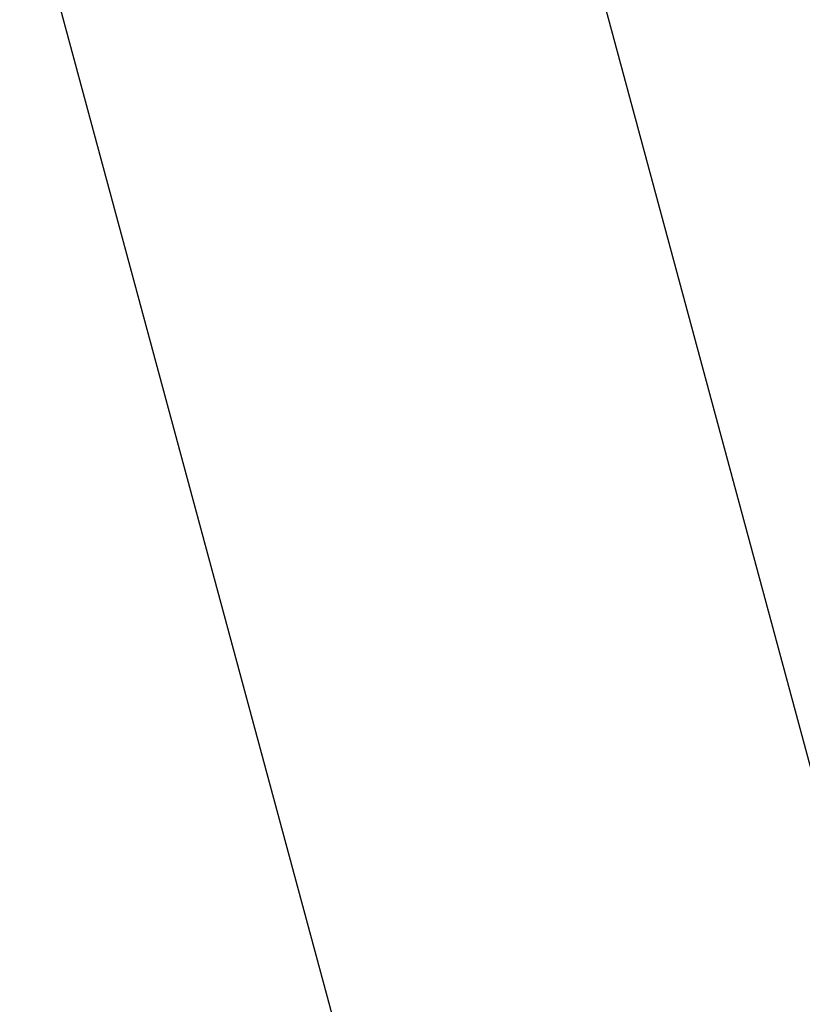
# Model space of a CAD drawing. Extents: x 1 to 133, y -67 to 66.
# Tile 219 of 256: x 24.3914 to 24.4068, y -13.7207 to -13.7013. Entities that reach past the tile are written whole.
import ezdxf

# ---------------------------------------------------------------- set-up
doc = ezdxf.new("R2010")
doc.units = 0
doc.header["$LTSCALE"] = 25.4
doc.layers.get('0').update_dxf_attribs({"color": 13, "linetype": 'CONTINUOUS'})

# ---------------------------------------------------------------- blocks, each defined once
blk = doc.blocks.new('MEKONG-4698_STL')
at = {"color": 250}
for p, q in [((24.857561, -15.385587, 725.995728), (22.91794, -8.198495, 705.255249)), ((24.857561, -15.385587, 725.995728), (22.91794, -8.198495, 705.255249)), ((24.858725, -15.427994, 988.914734), (22.91794, -8.244033, 1010.855225)), ((24.858725, -15.427994, 988.914734), (22.91794, -8.244033, 1010.855225))]:
    blk.add_line(p, q, dxfattribs=at)
mesh = blk.add_polyface(dxfattribs=at)
corners = [(24.393454, -7.92858, 705.255249), (26.478769, -15.441975, 696.854126), (26.478769, -15.443227, 705.25415), (24.393454, -7.927328, 696.855286)]
mesh.append_faces([[corners[k] for k in face] for face in [(0, 1, 2), (1, 0, 3)]], dxfattribs={"vtx0": -1, "color": 250})

msp = doc.modelspace()

# ---------------------------------------------------------------- block references
at = {"color": 0}
msp.add_blockref('MEKONG-4698_STL', (0, 0), dxfattribs=at)

doc.saveas('drawing.dxf')
